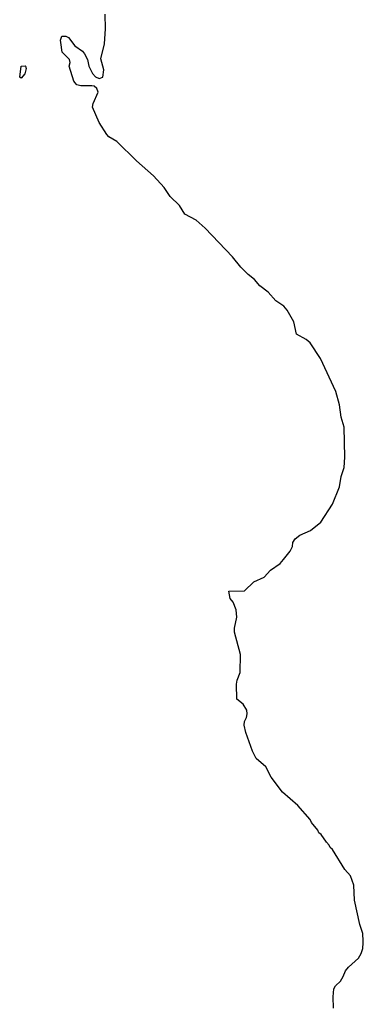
# Model space of a CAD drawing. Header units: inches. Extents: x 2397558 to 2568646, y 256209 to 449595.
# Tile 52 of 85: x 2470682 to 2472529, y 349670 to 354960. Entities that reach past the tile are written whole.
import ezdxf

# ---------------------------------------------------------------- set-up
doc = ezdxf.new("R2010")
doc.units = ezdxf.units.IN
doc.header["$MEASUREMENT"] = 0
doc.layers.add('C4374', color=7, linetype='Continuous')
doc.layers.add('C4375', color=7, linetype='Continuous')

msp = doc.modelspace()

# ---------------------------------------------------------------- linework, layer by layer
at = {"layer": 'C4374', "color": 6}
msp.add_lwpolyline([(2472369, 349650), (2472366.1, 349710), (2472370, 349754), (2472379.6, 349770), (2472405.7, 349794.3), (2472421.3, 349818.7), (2472433.3, 349850), (2472448.5, 349870), (2472502.2, 349917.8), (2472517.8, 349942.2), (2472525.7, 349970), (2472528, 350000)], dxfattribs=at)
at = {"layer": 'C4375', "color": 6}
msp.add_lwpolyline([(2472528, 350000), (2472528.7, 350010), (2472525.6, 350050), (2472510, 350099), (2472481.8, 350230), (2472478.5, 350310), (2472459.6, 350359.6), (2472430, 350394), (2472362.5, 350502.5), (2472350, 350511.8), (2472345, 350525), (2472330, 350540.5), (2472302.9, 350582.9), (2472290, 350591.8), (2472285, 350605), (2472250, 350647.6), (2472242.9, 350662.9), (2472177.3, 350737.3), (2472093.6, 350810), (2472034, 350890), (2472005.1, 350945.1), (2471952.7, 350990), (2471933.2, 351030), (2471898, 351130), (2471889.3, 351170), (2471889.4, 351190), (2471900.9, 351210), (2471904.5, 351230), (2471902, 351250), (2471882.4, 351282.4), (2471849.3, 351310), (2471847.6, 351390), (2471850, 351411.3), (2471867.6, 351452.4), (2471868.4, 351548.4), (2471837, 351670), (2471837, 351690), (2471849.4, 351750), (2471846, 351790), (2471829.5, 351829.5), (2471814, 351850), (2471806, 351890), (2471890, 351892), (2471940.2, 351939.8), (2471995.3, 351964.7), (2472030, 352002), (2472082.3, 352037.7), (2472100.5, 352059.5), (2472135.8, 352104.2), (2472147.3, 352130), (2472150, 352150.7), (2472161.6, 352170), (2472187, 352190), (2472244.4, 352215.6), (2472300.6, 352259.4), (2472363.9, 352356.1), (2472401.4, 352450), (2472410, 352506), (2472425.5, 352554.5), (2472429.9, 352610), (2472425.3, 352770), (2472410, 352824), (2472401.1, 352890), (2472381.8, 352961.8), (2472298.8, 353138.8), (2472242.9, 353222.9), (2472221.3, 353241.3), (2472169.7, 353270), (2472155.6, 353335.6), (2472119.2, 353399.2), (2472100.9, 353420.9), (2472058, 353450), (2472016.6, 353496.6), (2471972.7, 353530), (2471944.1, 353564.1), (2471909.6, 353590), (2471870, 353629.6), (2471825.7, 353685.7), (2471678.8, 353838.8), (2471630, 353882.9), (2471570, 353915.3), (2471541.3, 353961.3), (2471490, 354009.6), (2471458.9, 354058.9), (2471401.4, 354121.4), (2471310, 354200.5), (2471204.8, 354304.8), (2471161.6, 354330), (2471150, 354342.9), (2471110, 354406.6), (2471074, 354490), (2471077, 354510), (2471103.7, 354570), (2471097.2, 354590), (2471082, 354602), (2471070, 354605.1), (2471010, 354605.1), (2470989, 354610), (2470979.5, 354619.5), (2470972.7, 354630), (2470948.7, 354710), (2470952.7, 354730), (2470950, 354746), (2470910, 354786), (2470903.1, 354836.9), (2470902, 354850), (2470909.1, 354870.9), (2470930, 354871.3), (2470943.5, 354863.5), (2470978.8, 354818.8), (2471018.8, 354790), (2471030, 354776), (2471046, 354746), (2471054, 354710), (2471072.7, 354670), (2471090, 354652.7), (2471110, 354642.8), (2471129.4, 354650.6), (2471134, 354690), (2471118, 354750), (2471138, 354830), (2471142.7, 354910), (2471141.2, 354990)], dxfattribs=at)
msp.add_lwpolyline([(2470690, 354645.2), (2470682, 354650), (2470689.6, 354710.4), (2470711.1, 354711.1), (2470714, 354710), (2470716.9, 354696.9), (2470710, 354668.7)], close=True, dxfattribs=at)

doc.saveas('drawing.dxf')
